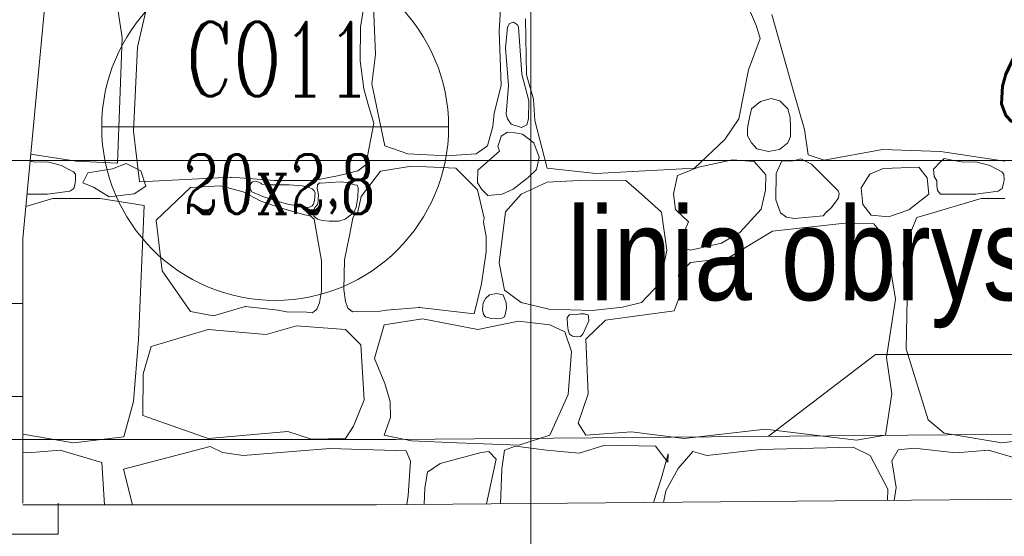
# Model space of a CAD drawing. Header units: millimetres. Extents: x -573548 to 674770, y -210017 to -47794.
# Tile 139 of 234: x 105762 to 107353, y -105629 to -104794. Entities that reach past the tile are written whole.
import ezdxf
from ezdxf import colors
from ezdxf.entities.mleader import LeaderData, LeaderLine
from ezdxf.enums import TextEntityAlignment as Align
from ezdxf.math import Vec2, Vec3

# ---------------------------------------------------------------- set-up
doc = ezdxf.new("R2010")
doc.units = ezdxf.units.MM
for name, color, linetype, lineweight in [('_S_CO_OPIS_PION', 7, 'Continuous', 13), ('A.02 RZUT PIWNICY_is$0$_HATCH_Nr_pióra__18', 8, 'Continuous', 9), ('A.02 RZUT PIWNICY_is$0$detalokna_Nr_pióra__2', 8, 'Continuous', 9), ('A.02 RZUT PIWNICY_is$0$Nowe_A_okno_Nr_pióra__59', 8, 'Continuous', 9), ('A.02 RZUT PIWNICY_is$0$OBRYS PARTERU#1_Nr_pióra__1', 8, 'Continuous', 9), ('A.02 RZUT PIWNICY_is$0$opisy inne_Nr_pióra__1', 8, 'Continuous', 9), ('A.02 RZUT PIWNICY_is$0$Structural - Bearing_Nr_pióra__21', 8, 'Continuous', 9), ('A.02 RZUT PIWNICY_is$0$Structural - Grid', 8, 'Continuous', 9), ('A.02 RZUT PIWNICY_is$0$Structural - Grid_Nr_pióra__17', 8, 'Continuous', 9), ('GB - OPISY', 7, 'Continuous', 13)]:
    doc.layers.add(name, color=color, linetype=linetype, lineweight=lineweight)
doc.styles.add('A.02 RZUT PIWNICY_is$0$STYL_AUTOMATYCZNY_1', font='arial.ttf')
doc.styles.add('A.02 RZUT PIWNICY_is$0$STYL_AUTOMATYCZNY_4', font='arial.ttf', dxfattribs={"width": 0.8})
doc.styles.add('JOLA_S', font='romans.shx', dxfattribs={"width": 0.7, "oblique": 15})
doc.styles.add('JOLARD', font='complex.shx', dxfattribs={"width": 0.7})

# ---------------------------------------------------------------- blocks, each defined once
blk = doc.blocks.new('*X48622')
at = {"layer": 'A.02 RZUT PIWNICY_is$0$_HATCH_Nr_pióra__18'}
for p, q in [((107106.7, -104813.2), (107112.9, -104714.5)), ((106498, -104823.5), (106483, -104726.4)), ((106541.8, -104756.1), (106522.4, -104839)), ((106883, -104806.6), (106891.5, -104753.1)), ((106902.8, -104745.5), (106906.9, -104850.7)), ((107522.8, -104804.9), (107508.4, -104771)), ((107547.4, -104785.9), (107583.1, -104912.2)), ((107123.5, -104800.7), (107120.4, -104806.6)), ((107130.1, -104798.3), (107123.5, -104800.7)), ((107136.4, -104802.5), (107130.1, -104798.3)), ((107138.1, -104806.6), (107136.4, -104802.5)), ((107149.3, -104792.9), (107151.3, -104883.3)), ((107528.6, -104824.7), (107522.8, -104804.9)), ((106882.1, -104860.8), (106883, -104806.6)), ((107110, -104900.7), (107106.7, -104813.2)), ((107120.4, -104806.6), (107117.3, -104840.2)), ((107143.4, -104882.3), (107138.1, -104806.6)), ((106490.1, -105026.2), (106498, -104823.5)), ((107509.6, -104875.5), (107528.6, -104824.7)), ((106522.4, -104839), (106515.9, -104974.7)), ((106906.9, -104850.7), (106901.2, -104898.2)), ((107117.3, -104840.2), (107121.9, -104901)), ((106888.5, -104906.1), (106882.1, -104860.8)), ((107154.7, -104925.7), (107143.4, -104882.3)), ((107151.3, -104883.3), (107162.5, -104923)), ((107493.9, -104954.7), (107509.6, -104875.5)), ((106901.2, -104898.2), (106922.2, -104998.1)), ((107098.9, -104945.7), (107110, -104900.7)), ((106895.5, -104931.4), (106888.5, -104906.1)), ((107121.9, -104901), (107118.3, -104947)), ((107583.1, -104912.2), (107600.4, -104971.7)), ((106904.4, -104961.4), (106895.5, -104931.4)), ((107154.5, -104954.7), (107154.7, -104925.7)), ((107162.5, -104923), (107164.5, -104957.2)), ((107529.4, -104926.4), (107514.8, -104938.3)), ((107546.4, -104921.5), (107529.4, -104926.4)), ((107560.2, -104925.7), (107546.4, -104921.5)), ((107573.5, -104938.3), (107560.2, -104925.7)), ((107096.8, -104967.1), (107098.9, -104945.7)), ((107118.3, -104947), (107120.4, -104954.7)), ((107514.8, -104938.3), (107510.1, -104957.8)), ((107577.3, -104952.7), (107573.5, -104938.3)), ((106891.5, -105028.7), (106904.4, -104961.4)), ((107120.4, -104954.7), (107126.5, -104963.3)), ((107126.5, -104963.3), (107143.1, -104968.4)), ((107143.1, -104968.4), (107151.6, -104964.1)), ((107151.6, -104964.1), (107154.5, -104954.7)), ((107164.5, -104957.2), (107184.3, -105034.4)), ((107471.6, -104988.2), (107493.9, -104954.7)), ((107510.1, -104957.8), (107508.2, -104969.9)), ((107577.8, -104968.3), (107577.3, -104952.7)), ((106515.9, -104974.7), (106525.9, -105056.4)), ((107088.2, -104998.1), (107096.8, -104967.1)), ((107120.4, -104975.9), (107110.3, -104982.5)), ((107132.7, -104977.4), (107120.4, -104975.9)), ((107144.4, -104979.3), (107132.7, -104977.4)), ((107162.8, -104993.1), (107144.4, -104979.3)), ((107508.2, -104969.9), (107508, -104982.3)), ((107577.9, -104983.3), (107577.8, -104968.3)), ((107600.4, -104971.7), (107606.2, -105012.5)), ((107107.3, -104991.5), (107105, -104998.6)), ((107110.3, -104982.5), (107107.3, -104991.5)), ((107171.7, -105016.5), (107162.8, -104993.1)), ((107422.4, -105034.4), (107471.6, -104988.2)), ((107508, -104982.3), (107514.8, -104993.5)), ((107514.8, -104993.5), (107523.5, -105002.9)), ((107559.8, -105004.1), (107573.5, -104993.5)), ((107573.5, -104993.5), (107577.9, -104983.3)), ((106350, -105011.7), (106423.7, -105022.9)), ((106922.2, -104998.1), (106959.4, -105010.9)), ((106959.4, -105010.9), (107022.1, -105014.6)), ((107022.1, -105014.6), (107070, -105010.9)), ((107070, -105010.9), (107088.2, -104998.1)), ((107107.3, -105006.8), (107072.7, -105037.5)), ((107105, -104998.6), (107107.3, -105006.8)), ((107523.5, -105002.9), (107542.1, -105007.5)), ((107542.1, -105007.5), (107559.8, -105004.1)), ((107632.2, -105021.2), (107726.3, -105003.9)), ((107726.3, -105003.9), (107820, -105007.2)), ((107820, -105007.2), (107923.7, -105022.9)), ((106356.8, -105024.4), (106349, -105023.2)), ((106377, -105024.1), (106356.8, -105024.4)), ((106399.9, -105030.1), (106377, -105024.1)), ((106423.7, -105022.9), (106490.1, -105026.2)), ((106482.4, -105035.6), (106504.1, -105026.6)), ((106504.1, -105026.6), (106528.2, -105038.6)), ((107167, -105036.6), (107171.7, -105016.5)), ((107484, -105020.8), (107429.1, -105032.4)), ((107519.1, -105023.7), (107484, -105020.8)), ((107537.7, -105045.1), (107519.1, -105023.7)), ((107563.7, -105022.4), (107554.4, -105043.1)), ((107579.9, -105023), (107563.7, -105022.4)), ((107594.3, -105019.3), (107579.9, -105023)), ((107611.6, -105027.8), (107594.3, -105019.3)), ((107606.2, -105012.5), (107632.2, -105021.2)), ((107654.5, -105070.7), (107611.6, -105027.8)), ((107820, -105024.1), (107808.5, -105036)), ((107826, -105018.5), (107820, -105024.1)), ((107839, -105021.5), (107826, -105018.5)), ((107856.8, -105024.4), (107839, -105021.5)), ((107877, -105024.1), (107856.8, -105024.4)), ((107899.9, -105030.1), (107877, -105024.1)), ((106409.7, -105035.6), (106399.9, -105030.1)), ((106419, -105040.1), (106409.7, -105035.6)), ((106422.5, -105044), (106419, -105040.1)), ((106434.3, -105057.9), (106442.1, -105041.6)), ((106442.1, -105041.6), (106482.4, -105035.6)), ((106528.2, -105038.6), (106536, -105063.3)), ((106848.5, -105045.9), (106878.8, -105038.7)), ((106878.8, -105038.7), (106891.5, -105028.7)), ((106883.7, -105080.1), (106915.2, -105039)), ((106915.2, -105039), (106965.1, -105031.1)), ((106965.1, -105031.1), (107037, -105034.4)), ((107037, -105034.4), (107071.9, -105069.5)), ((107072.7, -105037.5), (107071.7, -105057.8)), ((107153.7, -105049.6), (107167, -105036.6)), ((107184.3, -105034.4), (107263.2, -105042.7)), ((107263.2, -105042.7), (107422.4, -105034.4)), ((107429.1, -105032.4), (107394.9, -105046)), ((107554.4, -105043.1), (107553.8, -105085.6)), ((107705.7, -105043.9), (107691.9, -105066.2)), ((107727.2, -105034.8), (107705.7, -105043.9)), ((107785, -105032.4), (107727.2, -105034.8)), ((107798.6, -105050.1), (107785, -105032.4)), ((107808.5, -105036), (107809.5, -105047.9)), ((107909.7, -105035.6), (107899.9, -105030.1)), ((107919, -105040.1), (107909.7, -105035.6)), ((107922.5, -105044), (107919, -105040.1)), ((106419.8, -105067.2), (106421.7, -105059.2)), ((106421.7, -105059.2), (106422.6, -105052.5)), ((106422.6, -105052.5), (106422.5, -105044)), ((106451.7, -105065.1), (106434.3, -105057.9)), ((106525.9, -105056.4), (106673.7, -105048.9)), ((106673.7, -105048.9), (106744, -105054.2)), ((106708.3, -105056.5), (106705.4, -105059.8)), ((106714.3, -105055.9), (106708.3, -105056.5)), ((106718.6, -105056.7), (106714.3, -105055.9)), ((106721.9, -105058.3), (106718.6, -105056.7)), ((106723.6, -105060.2), (106721.9, -105058.3)), ((106744, -105054.2), (106806.8, -105054.2)), ((106806.8, -105054.2), (106848.5, -105045.9)), ((106816.4, -105058), (106813.3, -105061)), ((106820.1, -105058.4), (106816.4, -105058)), ((106833.4, -105057.4), (106820.1, -105058.4)), ((106852, -105056.6), (106833.4, -105057.4)), ((106864.2, -105057.7), (106852, -105056.6)), ((106873.3, -105061), (106864.2, -105057.7)), ((107071.7, -105057.8), (107078.8, -105068.8)), ((107129.3, -105068.4), (107153.7, -105049.6)), ((107184.3, -105057.1), (107142.2, -105076.5)), ((107247.1, -105053.8), (107184.3, -105057.1)), ((107311.5, -105054.2), (107247.1, -105053.8)), ((107337.1, -105076.5), (107311.5, -105054.2)), ((107394.9, -105046), (107388.6, -105075.9)), ((107537.3, -105069.9), (107537.7, -105045.1)), ((107800.9, -105076.1), (107798.6, -105050.1)), ((107809.5, -105047.9), (107814.3, -105054.8)), ((107814.3, -105054.8), (107814.1, -105062.1)), ((107919.8, -105067.2), (107921.7, -105059.2)), ((107921.7, -105059.2), (107922.6, -105052.5)), ((107922.6, -105052.5), (107922.5, -105044)), ((106377, -105076.1), (106413.3, -105071.6)), ((106413.3, -105071.6), (106419.8, -105067.2)), ((106477, -105080.7), (106451.7, -105065.1)), ((106536, -105063.3), (106517.3, -105075.9)), ((106608.2, -105065.6), (106552.7, -105118.4)), ((106656.8, -105062.9), (106608.2, -105065.6)), ((106693.1, -105072.7), (106656.8, -105062.9)), ((106721.7, -105087.4), (106693.1, -105072.7)), ((106705.4, -105059.8), (106704.3, -105066.4)), ((106704.3, -105066.4), (106707.1, -105072.7)), ((106707.1, -105072.7), (106725.1, -105080.2)), ((106734.4, -105061.1), (106723.6, -105060.2)), ((106767.6, -105061), (106734.4, -105061.1)), ((106788.8, -105062.9), (106767.6, -105061)), ((106797.2, -105064.3), (106788.8, -105062.9)), ((106804.9, -105067.9), (106797.2, -105064.3)), ((106807.9, -105070.7), (106804.9, -105067.9)), ((106809.8, -105074.4), (106807.9, -105070.7)), ((106809.3, -105078.6), (106809.8, -105074.4)), ((106813.3, -105061), (106812.9, -105067.3)), ((106812.9, -105067.3), (106814.8, -105077.4)), ((106877.3, -105061.5), (106873.3, -105061)), ((106879.3, -105066), (106877.3, -105061.5)), ((106878.7, -105081), (106879.3, -105066)), ((107071.9, -105069.5), (107082.6, -105115.1)), ((107078.8, -105068.8), (107088.8, -105078.3)), ((107111.7, -105076.5), (107129.3, -105068.4)), ((107530.1, -105100.6), (107537.3, -105069.9)), ((107656.1, -105075.1), (107654.5, -105070.7)), ((107655.1, -105082.1), (107656.1, -105075.1)), ((107691.9, -105066.2), (107694.6, -105093)), ((107814.1, -105062.1), (107815, -105070.5)), ((107815, -105070.5), (107820, -105076.1)), ((107877, -105076.1), (107913.3, -105071.6)), ((107913.3, -105071.6), (107919.8, -105067.2)), ((106344, -105076.1), (106377, -105076.1)), ((106385.7, -105083.1), (106347.7, -105094.7)), ((106424.1, -105083.1), (106385.7, -105083.1)), ((106462.5, -105083.1), (106424.1, -105083.1)), ((106533.4, -105094.8), (106462.5, -105083.1)), ((106517.3, -105075.9), (106477, -105080.7)), ((106755, -105098.8), (106721.7, -105087.4)), ((106725.1, -105080.2), (106750.1, -105088.3)), ((106750.1, -105088.3), (106765.2, -105092.3)), ((106807, -105092.4), (106807.8, -105088.6)), ((106807.8, -105088.6), (106808.9, -105083)), ((106808.9, -105083), (106809.3, -105078.6)), ((106814.8, -105077.4), (106813.8, -105092.3)), ((106876, -105097.5), (106878.7, -105081)), ((106877.4, -105109.9), (106883.7, -105080.1)), ((107088.8, -105078.3), (107111.7, -105076.5)), ((107142.2, -105076.5), (107117.1, -105105)), ((107369.3, -105105.4), (107337.1, -105076.5)), ((107388.6, -105075.9), (107392, -105100.9)), ((107553.8, -105085.6), (107561.3, -105106.4)), ((107643.4, -105098.4), (107650.3, -105089.1)), ((107650.3, -105089.1), (107655.1, -105082.1)), ((107768.9, -105101.7), (107800.9, -105076.1)), ((107820, -105076.1), (107877, -105076.1)), ((107885.7, -105083.1), (107847.7, -105094.7)), ((107924.1, -105083.1), (107885.7, -105083.1)), ((106347.7, -105094.7), (106342.1, -105096.3)), ((106524, -105310.9), (106533.4, -105094.8)), ((106773.3, -105104.4), (106755, -105098.8)), ((106765.2, -105092.3), (106774.7, -105094)), ((106793.1, -105109.6), (106773.3, -105104.4)), ((106774.7, -105094), (106782.4, -105096.5)), ((106782.4, -105096.5), (106794.9, -105097.6)), ((106794.9, -105097.6), (106800.6, -105097.2)), ((106800.6, -105097.2), (106804.9, -105095.1)), ((106804.9, -105095.1), (106807, -105092.4)), ((106809, -105098), (106806.3, -105104.6)), ((106806.3, -105104.6), (106807.7, -105111.8)), ((106813.8, -105092.3), (106809, -105098)), ((106858, -105116.7), (106872, -105105.8)), ((106872, -105105.8), (106876, -105097.5)), ((107117.1, -105105), (107107.1, -105187.2)), ((107377.9, -105166.9), (107369.3, -105105.4)), ((107392, -105100.9), (107412.6, -105121.1)), ((107496, -105138.4), (107530.1, -105100.6)), ((107561.3, -105106.4), (107570.9, -105113.4)), ((107630.2, -105111.3), (107636.5, -105104.3)), ((107636.4, -105104.6), (107643.4, -105098.4)), ((107694.6, -105093), (107707.8, -105110)), ((107736.2, -105112.8), (107768.9, -105101.7)), ((107807.7, -105106.2), (107782, -105114)), ((107847.7, -105094.7), (107807.7, -105106.2)), ((106552.7, -105118.4), (106562.5, -105200.2)), ((106801.6, -105111.3), (106793.1, -105109.6)), ((106808.2, -105116.7), (106801.6, -105111.3)), ((106807.7, -105111.8), (106813.3, -105116.7)), ((106813.3, -105147.4), (106808.2, -105116.7)), ((106813.3, -105116.7), (106820.7, -105118.9)), ((106820.7, -105118.9), (106832.4, -105120)), ((106832.4, -105120), (106847.8, -105119.8)), ((106847.8, -105119.8), (106858, -105116.7)), ((106864.6, -105145.7), (106870.6, -105115.1)), ((106870.6, -105115.1), (106872.4, -105110.4)), ((106872.4, -105110.4), (106877.4, -105109.9)), ((107082.6, -105115.1), (107081.8, -105121.4)), ((107081.8, -105121.4), (107085.8, -105144.9)), ((107412.6, -105121.1), (107402.3, -105145.5)), ((107570.9, -105113.4), (107583.9, -105115.7)), ((107583.9, -105115.7), (107630.2, -105111.3)), ((107707.8, -105110), (107736.2, -105112.8)), ((107782, -105114), (107766.9, -105149.8)), ((107466.3, -105155.4), (107496, -105138.4)), ((107548.4, -105136), (107476.2, -105179.7)), ((107660.7, -105123.6), (107548.4, -105136)), ((107712.3, -105124.4), (107660.7, -105123.6)), ((107731.3, -105147.4), (107712.3, -105124.4)), ((106820, -105184.2), (106813.3, -105147.4)), ((106857, -105182.3), (106864.6, -105145.7)), ((107085.8, -105144.9), (107086.1, -105169.6)), ((107402.3, -105145.5), (107402.7, -105162.8)), ((107747.4, -105245.8), (107731.3, -105147.4)), ((107766.9, -105149.8), (107759.4, -105187.5)), ((107086.1, -105169.6), (107078.5, -105221.1)), ((107366.8, -105219.3), (107377.9, -105166.9)), ((107402.7, -105162.8), (107415.9, -105166.5)), ((107415.9, -105166.5), (107466.3, -105155.4)), ((106820, -105232.3), (106820, -105184.2)), ((106855.7, -105230.4), (106857, -105182.3)), ((107415.9, -105186.7), (107396.5, -105206.6)), ((107476.2, -105179.7), (107415.9, -105186.7)), ((106562.5, -105200.2), (106608.2, -105265.6)), ((107107.1, -105187.2), (107115.8, -105231.3)), ((107759.4, -105187.5), (107765.9, -105245.5)), ((107396.5, -105206.6), (107399.4, -105238.7)), ((106816.5, -105251.8), (106820, -105232.3)), ((106858.6, -105249.9), (106855.7, -105230.4)), ((107078.5, -105221.1), (107066.5, -105269.4)), ((107115.8, -105231.3), (107142.2, -105251.5)), ((107337.1, -105251.5), (107366.8, -105219.3)), ((106862.4, -105260.5), (106858.6, -105249.9)), ((107084.9, -105244.9), (107081, -105251.8)), ((107091.4, -105238.9), (107084.9, -105244.9)), ((107102.5, -105236.5), (107091.4, -105238.9)), ((107113.6, -105239), (107102.5, -105236.5)), ((107115.8, -105244.9), (107113.6, -105239)), ((107118.4, -105251.3), (107115.8, -105244.9)), ((107399.4, -105238.7), (107389.9, -105264.8)), ((107732.9, -105339.9), (107747.4, -105245.8)), ((107765.9, -105245.5), (107764.3, -105326.3)), ((106608.2, -105265.6), (106645.2, -105272.6)), ((106645.2, -105272.6), (106696.7, -105257.9)), ((106696.7, -105257.9), (106749.9, -105263.8)), ((106749.9, -105263.8), (106763.2, -105266.2)), ((106763.2, -105266.2), (106796.3, -105266.8)), ((106804.9, -105267.8), (106808.2, -105265.6)), ((106808.2, -105265.6), (106812.4, -105262.2)), ((106812.4, -105262.2), (106816.5, -105251.8)), ((106866.5, -105263.9), (106862.4, -105260.5)), ((106869.8, -105266.2), (106866.5, -105263.9)), ((106878.4, -105265.5), (106869.8, -105266.2)), ((106911.5, -105265.8), (106878.4, -105265.5)), ((106924.8, -105263.7), (106911.5, -105265.8)), ((106978.2, -105259.3), (106924.8, -105263.7)), ((107066.5, -105269.4), (106978.2, -105259.3)), ((107081, -105251.8), (107080.2, -105262.4)), ((107080.2, -105262.4), (107081.7, -105270.6)), ((107117.4, -105268.7), (107118.7, -105260.2)), ((107118.7, -105260.2), (107118.4, -105251.3)), ((107142.2, -105251.5), (107187.2, -105262.3)), ((107187.2, -105262.3), (107257, -105264.3)), ((107257, -105264.3), (107306.1, -105258.6)), ((107389.9, -105264.8), (107278.5, -105280)), ((107306.1, -105258.6), (107337.1, -105251.5)), ((106796.3, -105266.8), (106804.9, -105267.8)), ((106921, -105287.5), (106983.3, -105277.6)), ((106983.3, -105277.6), (107072.5, -105294.9)), ((107072.5, -105294.9), (107138.1, -105281.3)), ((107081.7, -105270.6), (107084.9, -105274.3)), ((107084.9, -105274.3), (107093.7, -105277.3)), ((107093.7, -105277.3), (107104.2, -105277.4)), ((107104.2, -105277.4), (107111, -105276.7)), ((107111, -105276.7), (107115.8, -105274.3)), ((107115.8, -105274.3), (107117.4, -105268.7)), ((107138.1, -105281.3), (107188.9, -105287.5)), ((107220.8, -105270.6), (107216.9, -105276.3)), ((107216.9, -105276.3), (107217.4, -105287.3)), ((107229.7, -105271.3), (107220.8, -105270.6)), ((107238.1, -105269.5), (107229.7, -105271.3)), ((107245, -105269.7), (107238.1, -105269.5)), ((107242, -105302.3), (107251.7, -105280.8)), ((107247.1, -105270.6), (107245, -105269.7)), ((107250.5, -105271.1), (107247.1, -105270.6)), ((107278.5, -105280), (107247.1, -105310.6)), ((107251.5, -105275.1), (107250.5, -105271.1)), ((107251.7, -105280.8), (107251.5, -105275.1)), ((106636.9, -105294.9), (106544.4, -105322.6)), ((106730.3, -105302.7), (106636.9, -105294.9)), ((106779.4, -105289.1), (106730.3, -105302.7)), ((106858.7, -105294.9), (106779.4, -105289.1)), ((106883.4, -105319.7), (106858.7, -105294.9)), ((106905.7, -105341.9), (106921, -105287.5)), ((107188.9, -105287.5), (107213.2, -105298.6)), ((107217.4, -105287.3), (107218.2, -105296.1)), ((107218.2, -105296.1), (107220.8, -105302.3)), ((106516.2, -105411.2), (106524, -105310.9)), ((107213.2, -105298.6), (107224, -105330.4)), ((107220.8, -105302.3), (107225.2, -105305.5)), ((107225.2, -105305.5), (107232.1, -105306.9)), ((107232.1, -105306.9), (107238.3, -105306)), ((107238.3, -105306), (107242, -105302.3)), ((107247.1, -105310.6), (107250.8, -105398.9)), ((106544.4, -105322.6), (106531.9, -105366.7)), ((106888.8, -105408.4), (106883.4, -105319.7)), ((107764.3, -105326.3), (107800.2, -105440.6)), ((106922.2, -105382), (106905.7, -105341.9)), ((107224, -105330.4), (107218.6, -105399.7)), ((107741.6, -105398.9), (107732.9, -105339.9)), ((106531.9, -105366.7), (106531.1, -105433.8)), ((106930.9, -105411.3), (106922.2, -105382)), ((106871.8, -105450.9), (106888.8, -105408.4)), ((107218.6, -105399.7), (107188.9, -105465.4)), ((107250.8, -105398.9), (107234.3, -105446)), ((107731.3, -105465.4), (107741.6, -105398.9)), ((106500.6, -105468), (106516.2, -105411.2)), ((106931.3, -105436.9), (106930.9, -105411.3)), ((106531.1, -105433.8), (106636.9, -105470.7)), ((106921, -105465.4), (106931.3, -105436.9)), ((107800.2, -105440.6), (107825.8, -105462.1)), ((106858.7, -105470.7), (106871.8, -105450.9)), ((107234.3, -105446), (107247.1, -105465.4)), ((107406, -105470.7), (107536.5, -105455.9)), ((107536.5, -105455.9), (107684.2, -105473.6)), ((106337.3, -105464), (106419.1, -105477.8)), ((106419.1, -105477.8), (106500.6, -105468)), ((106636.9, -105470.7), (106765.3, -105459.6)), ((106765.3, -105459.6), (106803.7, -105472)), ((106803.7, -105472), (106858.7, -105470.7)), ((106965.1, -105474.9), (106921, -105465.4)), ((107188.9, -105465.4), (107138.9, -105481.9)), ((107247.1, -105465.4), (107321, -105460)), ((107321, -105460), (107406, -105470.7)), ((107684.2, -105473.6), (107731.3, -105465.4)), ((107825.8, -105462.1), (107919.1, -105477.8)), ((107919.1, -105477.8), (108000.6, -105468)), ((106500, -105520.4), (106639.9, -105484)), ((106639.9, -105484), (106660.1, -105493.4)), ((106693.4, -105498.4), (106833.4, -105487.3)), ((106833.4, -105487.3), (106956.8, -105491)), ((107039, -105477.8), (106965.1, -105474.9)), ((107138.9, -105481.9), (107039, -105477.8)), ((107133.2, -105483.1), (107115.8, -105489.7)), ((107183.5, -105489.7), (107133.2, -105483.1)), ((107277.6, -105481.9), (107236.4, -105494.7)), ((107359.4, -105483.1), (107277.6, -105481.9)), ((107379.6, -105509.1), (107359.4, -105483.1)), ((107529.4, -105488.9), (107442.3, -105498.4)), ((107678.9, -105485.2), (107529.4, -105488.9)), ((107706.5, -105498.4), (107678.9, -105485.2)), ((107751.5, -105489.3), (107741.5, -105506.8)), ((107777.5, -105486.7), (107751.5, -105489.3)), ((107844.8, -105493.9), (107777.5, -105486.7)), ((106344.8, -105493.9), (106337.3, -105493.1)), ((106397.7, -105489.7), (106344.8, -105493.9)), ((106465.2, -105509.9), (106397.7, -105489.7)), ((106660.1, -105493.4), (106693.4, -105498.4)), ((106956.8, -105491), (106963.4, -105507.5)), ((107077.8, -105493.4), (107011.7, -105511.3)), ((107090.2, -105491.8), (107077.8, -105493.4)), ((107086.4, -105576.5), (107101.9, -105504.2)), ((107101.9, -105504.2), (107090.2, -105491.8)), ((107115.8, -105489.7), (107111.3, -105519.9)), ((107236.4, -105494.7), (107183.5, -105489.7)), ((107368.9, -105536), (107380, -105495.9)), ((107380, -105495.9), (107379.6, -105509.1)), ((107420, -105492.2), (107396.1, -105519.5)), ((107442.3, -105498.4), (107420, -105492.2)), ((107735, -105552.9), (107706.5, -105498.4)), ((107897.7, -105489.7), (107844.8, -105493.9)), ((107965.2, -105509.9), (107897.7, -105489.7)), ((106469.4, -105578.1), (106465.2, -105509.9)), ((106514.7, -105578.1), (106500, -105520.4)), ((106963.4, -105507.5), (106959.7, -105563.2)), ((107011.7, -105511.3), (106991.1, -105525.2)), ((107111.3, -105519.9), (107108.9, -105576.4)), ((107396.1, -105519.5), (107376.3, -105555.4)), ((107741.5, -105506.8), (107748.2, -105550.2)), ((106991.1, -105525.2), (106987, -105550.4)), ((107356.5, -105574.2), (107368.9, -105536)), ((106987, -105550.4), (106985.5, -105577.4)), ((107734.6, -105571), (107735, -105552.9)), ((107748.2, -105550.2), (107744.9, -105570.9)), ((106959.7, -105563.2), (106957.7, -105577.7)), ((107376.3, -105555.4), (107372.2, -105574.1))]:
    blk.add_line(p, q, dxfattribs=at)
for p in [(106673.7, -105048.9), (106696.7, -105257.9), (106808.2, -105265.6), (106808.2, -105265.6), (106866.5, -105263.9), (106866.5, -105263.9), (106978.2, -105259.3)]:
    blk.add_point(p, dxfattribs=at)
blk = doc.blocks.new('A.02 RZUT PIWNICY_is$0$Wypełnienie_14_1')
at = {"layer": 'A.02 RZUT PIWNICY_is$0$_HATCH_Nr_pióra__18'}
blk.add_blockref('*X48622', (0, 0), dxfattribs=at)
blk = doc.blocks.new('A.02 RZUT PIWNICY_is$0$Standardowy znacznik osi')
at = {"layer": 'A.02 RZUT PIWNICY_is$0$Structural - Grid_Nr_pióra__17'}
blk.add_line((1000, 0), (17855.4, 0), dxfattribs=at)
at = {"layer": 'A.02 RZUT PIWNICY_is$0$Structural - Grid_Nr_pióra__17', "style": 'A.02 RZUT PIWNICY_is$0$STYL_AUTOMATYCZNY_1'}
for tag, p in [('AC_MarkerText_1_0', (5, -80)), ('AC_MarkerText_1_1', (19360.4, -80))]:
    blk.add_attdef(tag, text='', height=350, rotation=270, dxfattribs=at).set_placement(p, align=Align.TOP_CENTER)
blk = doc.blocks.new('A.02 RZUT PIWNICY_is$0$Standardowy znacznik osi_3')
at = {"layer": 'A.02 RZUT PIWNICY_is$0$Structural - Grid_Nr_pióra__17'}
blk.add_line((2962.2, 0), (40906.6, 0), dxfattribs=at)
at = {"layer": 'A.02 RZUT PIWNICY_is$0$Structural - Grid_Nr_pióra__17', "style": 'A.02 RZUT PIWNICY_is$0$STYL_AUTOMATYCZNY_1'}
for tag, p in [('AC_MarkerText_1_0', (-250, -335)), ('AC_MarkerText_1_1', (44118.7, -335))]:
    blk.add_attdef(tag, text='', height=350, rotation=180, dxfattribs=at).set_placement(p, align=Align.TOP_CENTER)
blk = doc.blocks.new('A.02 RZUT PIWNICY_is')
at = {"layer": 'A.02 RZUT PIWNICY_is$0$detalokna_Nr_pióra__2'}
blk.add_lwpolyline([(105458.7, -105578.2), (105458.7, -105625.5), (106394.4, -105625.5), (106394.4, -105575.5)], dxfattribs=at)
at = {"layer": 'A.02 RZUT PIWNICY_is$0$Nowe_A_okno_Nr_pióra__59'}
blk.add_lwpolyline([(106337.3, -105403.1), (106337.3, -105253.1), (106277.3, -105253.1), (106277.3, -105308.1), (106257.3, -105308.1), (106257.3, -105348.1), (106277.3, -105348.1), (106277.3, -105403.1)], close=True, dxfattribs=at)
at = {"layer": 'A.02 RZUT PIWNICY_is$0$OBRYS PARTERU#1_Nr_pióra__1'}
blk.add_lwpolyline([(87547.3, -93022.2), (87547.3, -93622.2), (80856, -93622.2), (80856, -97482.2), (80306.7, -97482.2), (80306.7, -101132.2), (82397.3, -101132.2), (82397.3, -105082.2), (87537.3, -105082.2), (87537.3, -105471.8), (106939.7, -105472.5), (118516.4, -105372.5), (118516.4, -93022.2)], close=True, dxfattribs=at)
at = {"layer": 'A.02 RZUT PIWNICY_is$0$opisy inne_Nr_pióra__1'}
blk.add_lwpolyline([(107542.2, -105467.3), (107714.8, -105335.2), (108775.4, -105335.2)], dxfattribs=at)
at = {"layer": 'A.02 RZUT PIWNICY_is$0$Structural - Bearing_Nr_pióra__21'}
for p, q in [((106388.1, -104605.5), (106337.3, -105148.1)), ((106337.3, -105148.1), (106337.3, -105575.5)), ((118607.3, -105477.2), (106908.7, -105578.1)), ((106908.7, -105578.1), (106337.3, -105578.1))]:
    blk.add_line(p, q, dxfattribs=at)
at = {"layer": 'A.02 RZUT PIWNICY_is$0$_HATCH_Nr_pióra__18'}
blk.add_blockref('A.02 RZUT PIWNICY_is$0$Wypełnienie_14_1', (0, 0), dxfattribs=at)
at = {"layer": 'A.02 RZUT PIWNICY_is$0$Structural - Grid', "zscale": 1000}
for name, p, rotation in [('A.02 RZUT PIWNICY_is$0$Standardowy znacznik osi', (107158.2, -108395.1), 90), ('A.02 RZUT PIWNICY_is$0$Standardowy znacznik osi_3', (121686.6, -105021.8), 180)]:
    blk.add_blockref(name, p, dxfattribs=dict(at, rotation=rotation))
at = {"layer": 'A.02 RZUT PIWNICY_is$0$opisy inne_Nr_pióra__1', "insert": (107217.3, -105292.8), "char_height": 150, "attachment_point": 7, "style": 'A.02 RZUT PIWNICY_is$0$STYL_AUTOMATYCZNY_4'}
blk.add_mtext('\\A1;{\\pql;\\fArial|b0|i0|c238|p0;\\W0.800000;linia obrysu budynku w parterze}', dxfattribs=at)

msp = doc.modelspace()

# ---------------------------------------------------------------- linework, layer by layer
at = {"layer": '_S_CO_OPIS_PION', "lineweight": 9, "ltscale": 50}
msp.add_line((105894.6, -104967.7, 0), (106455, -104967.7, 0), dxfattribs=at)
msp.add_circle((106174.8, -104967.7, 0), 280.2, dxfattribs=at)

# ---------------------------------------------------------------- block references
at = {"ltscale": 10}
msp.add_blockref('A.02 RZUT PIWNICY_is', (-570.2, 0), dxfattribs=at)

# ---------------------------------------------------------------- texts
at = {"layer": '_S_CO_OPIS_PION', "lineweight": 9, "ltscale": 50, "style": 'JOLARD', "width": 0.7}
for s, height, p in [('CO11', 120, (106180, -104858.1, 0)), ('20x2,8', 96, (106181.7, -105060, 0))]:
    msp.add_text(s, height=height, dxfattribs=at).set_placement(p, align=Align.MIDDLE_CENTER)

# ---------------------------------------------------------------- leaders
at = {"layer": 'GB - OPISY'}
ml = msp.add_multileader_mtext('Standard', dxfattribs=at)
ml.set_content('dn 20x2,8\\P3460 W', color=256, style='JOLA_S')
ml.set_leader_properties(color=256, linetype='ByLayer', lineweight=-1)
ml.build(insert=Vec2(0, 0))
ml.multileader.update_dxf_attribs({"text_left_attachment_type": 6, "text_right_attachment_type": 6, "dogleg_length": 30, "arrow_head_size": 150})
ctx = ml.context
ctx.base_point, ctx.char_height, ctx.arrow_head_size, ctx.landing_gap_size, ctx.plane_origin, ctx.plane_x_axis = Vec3(107353.4, -104998.7), 200, 150, 30, Vec3(118182.1, -97566.7), Vec3(-1, 0)
ctx.left_attachment, ctx.right_attachment, ctx.text_align_type, ctx.attachment_type = 6, 6, 2, 2
notes = []
notes.append((ctx, [(0, (1, 1, 0), (108342.7, -104998.7), (-1, 0), 30, [(0, [(108822.9, -104440.9)], 256, [])])]))
ctx.mtext.insert, ctx.mtext.alignment, ctx.mtext.flow_direction = Vec3(108282.7, -104758.7), 3, 5
for ctx, leaders in notes:
    for number, flags, end, landing, length, lines in leaders:
        leader = LeaderData()
        leader.index, (leader.has_last_leader_line, leader.has_dogleg_vector, leader.attachment_direction) = number, flags
        leader.last_leader_point, leader.dogleg_vector, leader.dogleg_length = Vec3(end), Vec3(landing), length
        for number, points, colour, breaks in lines:
            line = LeaderLine()
            line.index, line.vertices, line.color, line.breaks = number, Vec3.list(points), colors.encode_raw_color(colour), breaks
            leader.lines.append(line)
        ctx.leaders.append(leader)

doc.saveas('drawing.dxf')
